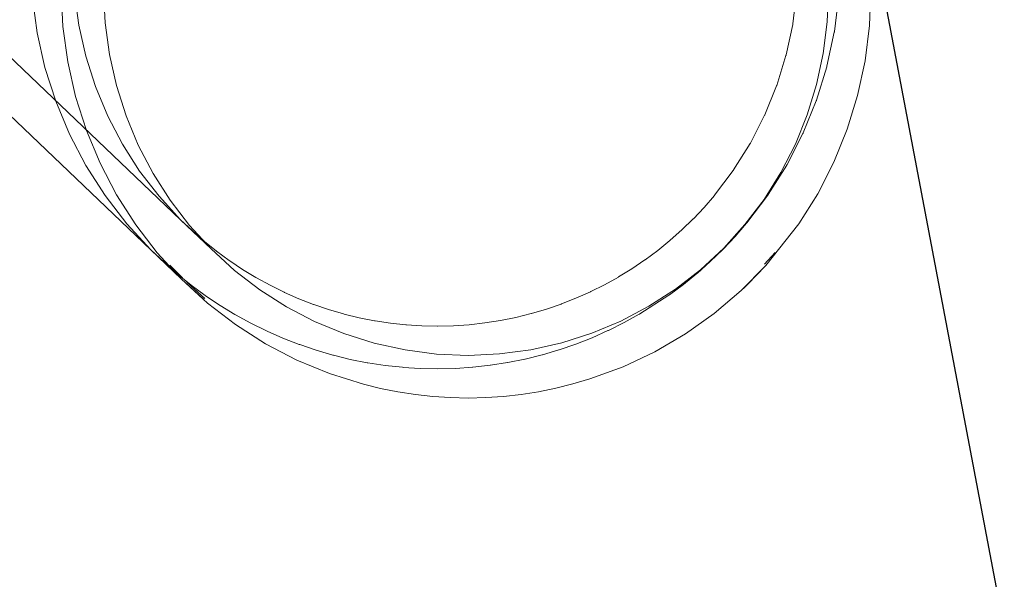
# Model space of a CAD drawing. Extents: x 3503739 to 3504470, y 5375172 to 5375561.
# Tile 70 of 121: x 3504137.178 to 3504137.382, y 5375384.769 to 5375384.885. Entities that reach past the tile are written whole.
import ezdxf

# ---------------------------------------------------------------- set-up
doc = ezdxf.new("R2010")
doc.units = 0
doc.header["$MEASUREMENT"] = 0
doc.layers.add('_4WP_KANCADT__', color=7, linetype='Continuous')
doc.layers.add('BHM_WA', color=7, linetype='Continuous')

msp = doc.modelspace()

# ---------------------------------------------------------------- linework, layer by layer
at = {"layer": '_4WP_KANCADT__', "color": 7, "linetype": 'Continuous', "lineweight": 18}
msp.add_lwpolyline([(3504135.3147, 5375384.92726), (3504137.27969, 5375385.29986), (3504137.5692, 5375383.77307), (3504135.60421, 5375383.40047), (3504135.3147, 5375384.92726)], dxfattribs=at)
at = {"layer": '_4WP_KANCADT__', "color": 1, "linetype": 'Continuous', "lineweight": 25}
msp.add_lwpolyline([(3504135.3147, 5375384.92726), (3504137.27969, 5375385.29986), (3504137.5692, 5375383.77307), (3504135.60421, 5375383.40047), (3504135.3147, 5375384.92726)], dxfattribs=at)
at = {"layer": 'BHM_WA', "color": 254, "linetype": 'Continuous', "lineweight": 13}
for p, q in [((3504137.18066, 5375384.88957), (3504137.18166, 5375384.88226)), ((3504137.18941, 5375384.89036), (3504137.1903, 5375384.88381)), ((3504137.33849, 5375384.88408), (3504137.3393, 5375384.89051)), ((3504137.34715, 5375384.8825), (3504137.34805, 5375384.88968)), ((3504137.1903, 5375384.88381), (3504137.19176, 5375384.87736)), ((3504137.33712, 5375384.87763), (3504137.33848, 5375384.88396)), ((3504137.33848, 5375384.88396), (3504137.33849, 5375384.88402)), ((3504137.33849, 5375384.88402), (3504137.33849, 5375384.88408)), ((3504137.18166, 5375384.88226), (3504137.18328, 5375384.87505)), ((3504137.3456, 5375384.87529), (3504137.34712, 5375384.88237)), ((3504137.34712, 5375384.88237), (3504137.34713, 5375384.88243)), ((3504137.34713, 5375384.88243), (3504137.34715, 5375384.8825)), ((3504137.19176, 5375384.87736), (3504137.19377, 5375384.87106)), ((3504137.33518, 5375384.87132), (3504137.33708, 5375384.87751)), ((3504137.33708, 5375384.87751), (3504137.3371, 5375384.87757)), ((3504137.3371, 5375384.87757), (3504137.33712, 5375384.87763)), ((3504137.18328, 5375384.87505), (3504137.18553, 5375384.86802)), ((3504137.34344, 5375384.86825), (3504137.34556, 5375384.87516)), ((3504137.34556, 5375384.87516), (3504137.34558, 5375384.87523)), ((3504137.34558, 5375384.87523), (3504137.3456, 5375384.87529)), ((3504137.19377, 5375384.87106), (3504137.19631, 5375384.86495)), ((3504137.33271, 5375384.86521), (3504137.33514, 5375384.87121)), ((3504137.33514, 5375384.87121), (3504137.33516, 5375384.87126)), ((3504137.33516, 5375384.87126), (3504137.33518, 5375384.87132)), ((3504137.18553, 5375384.86802), (3504137.18837, 5375384.8612)), ((3504137.34067, 5375384.86143), (3504137.34338, 5375384.86812)), ((3504137.34338, 5375384.86812), (3504137.34341, 5375384.86818)), ((3504137.34341, 5375384.86818), (3504137.34344, 5375384.86825)), ((3504137.32972, 5375384.85934), (3504137.33266, 5375384.8651)), ((3504137.33266, 5375384.8651), (3504137.33268, 5375384.86515)), ((3504137.33268, 5375384.86515), (3504137.33271, 5375384.86521)), ((3504137.18837, 5375384.8612), (3504137.19179, 5375384.85466)), ((3504137.33732, 5375384.85487), (3504137.34061, 5375384.8613)), ((3504137.34061, 5375384.8613), (3504137.34064, 5375384.86136)), ((3504137.34064, 5375384.86136), (3504137.34067, 5375384.86143)), ((3504137.32622, 5375384.85376), (3504137.32966, 5375384.85923)), ((3504137.32966, 5375384.85923), (3504137.32969, 5375384.85929)), ((3504137.32969, 5375384.85929), (3504137.32972, 5375384.85934)), ((3504137.19179, 5375384.85466), (3504137.19576, 5375384.84844)), ((3504137.33342, 5375384.84864), (3504137.33725, 5375384.85476)), ((3504137.33725, 5375384.85476), (3504137.33729, 5375384.85482)), ((3504137.33729, 5375384.85482), (3504137.33732, 5375384.85487)), ((3504137.20293, 5375384.85353), (3504137.20696, 5375384.84829)), ((3504137.32226, 5375384.84851), (3504137.32616, 5375384.85366)), ((3504137.32616, 5375384.85366), (3504137.32619, 5375384.85371)), ((3504137.32619, 5375384.85371), (3504137.32622, 5375384.85376)), ((3504137.19576, 5375384.84844), (3504137.20026, 5375384.84259)), ((3504137.32008, 5375384.84597), (3504137.32222, 5375384.84846)), ((3504137.32222, 5375384.84846), (3504137.32226, 5375384.84851)), ((3504137.32899, 5375384.84278), (3504137.33334, 5375384.84854)), ((3504137.33334, 5375384.84854), (3504137.33338, 5375384.84859)), ((3504137.33338, 5375384.84859), (3504137.33342, 5375384.84864)), ((3504137.31786, 5375384.84362), (3504137.32008, 5375384.84597)), ((3504137.20026, 5375384.84259), (3504137.20524, 5375384.83716)), ((3504137.21142, 5375384.84342), (3504137.21628, 5375384.83897)), ((3504137.31546, 5375384.84129), (3504137.31782, 5375384.84358)), ((3504137.31782, 5375384.84358), (3504137.31786, 5375384.84362)), ((3504137.32654, 5375384.83995), (3504137.3289, 5375384.84268)), ((3504137.3289, 5375384.84268), (3504137.32894, 5375384.84273)), ((3504137.32894, 5375384.84273), (3504137.32899, 5375384.84278)), ((3504137.31305, 5375384.83915), (3504137.31546, 5375384.84129)), ((3504137.21628, 5375384.83897), (3504137.21638, 5375384.83889)), ((3504137.21638, 5375384.83889), (3504137.21891, 5375384.83687)), ((3504137.31046, 5375384.83704), (3504137.313, 5375384.83911)), ((3504137.313, 5375384.83911), (3504137.31305, 5375384.83915)), ((3504137.32407, 5375384.83733), (3504137.32654, 5375384.83995)), ((3504137.20524, 5375384.83716), (3504137.21067, 5375384.83218)), ((3504137.21891, 5375384.83687), (3504137.22151, 5375384.83495)), ((3504137.30787, 5375384.83511), (3504137.31046, 5375384.83704)), ((3504137.32138, 5375384.83473), (3504137.32397, 5375384.83724)), ((3504137.32397, 5375384.83724), (3504137.32402, 5375384.83729)), ((3504137.32402, 5375384.83729), (3504137.32407, 5375384.83733)), ((3504137.33266, 5375384.83419), (3504137.33487, 5375384.83664)), ((3504137.20923, 5375384.83399), (3504137.21184, 5375384.83135)), ((3504137.22151, 5375384.83495), (3504137.22162, 5375384.83489)), ((3504137.22162, 5375384.83489), (3504137.22431, 5375384.83309)), ((3504137.3051, 5375384.83324), (3504137.30782, 5375384.83508)), ((3504137.30782, 5375384.83508), (3504137.30787, 5375384.83511)), ((3504137.31869, 5375384.83234), (3504137.32138, 5375384.83473)), ((3504137.20908, 5375384.83383), (3504137.20908, 5375384.83383)), ((3504137.21067, 5375384.83218), (3504137.21078, 5375384.8321)), ((3504137.21078, 5375384.8321), (3504137.2136, 5375384.82984)), ((3504137.22431, 5375384.83309), (3504137.22707, 5375384.83141)), ((3504137.30236, 5375384.83155), (3504137.3051, 5375384.83324)), ((3504137.31579, 5375384.82998), (3504137.31858, 5375384.83226)), ((3504137.31858, 5375384.83226), (3504137.31864, 5375384.8323)), ((3504137.31864, 5375384.8323), (3504137.31869, 5375384.83234)), ((3504137.21275, 5375384.83043), (3504137.21646, 5375384.82708)), ((3504137.2136, 5375384.82984), (3504137.21651, 5375384.8277)), ((3504137.22707, 5375384.83141), (3504137.22718, 5375384.83135)), ((3504137.22718, 5375384.83135), (3504137.23001, 5375384.8298)), ((3504137.23001, 5375384.8298), (3504137.23291, 5375384.82837)), ((3504137.29655, 5375384.82849), (3504137.29943, 5375384.82992)), ((3504137.29943, 5375384.82992), (3504137.3023, 5375384.83152)), ((3504137.3023, 5375384.83152), (3504137.30236, 5375384.83155)), ((3504137.3129, 5375384.82784), (3504137.31579, 5375384.82998)), ((3504137.23291, 5375384.82837), (3504137.23302, 5375384.82832)), ((3504137.23302, 5375384.82832), (3504137.23598, 5375384.82702)), ((3504137.2935, 5375384.82712), (3504137.2965, 5375384.82846)), ((3504137.2965, 5375384.82846), (3504137.29655, 5375384.82849)), ((3504137.31279, 5375384.82776), (3504137.31284, 5375384.8278)), ((3504137.31284, 5375384.8278), (3504137.3129, 5375384.82784)), ((3504137.21651, 5375384.8277), (3504137.21663, 5375384.82762)), ((3504137.21663, 5375384.82762), (3504137.21963, 5375384.82561)), ((3504137.23598, 5375384.82702), (3504137.23899, 5375384.82585)), ((3504137.23899, 5375384.82585), (3504137.2391, 5375384.82581)), ((3504137.2391, 5375384.82581), (3504137.24216, 5375384.82477)), ((3504137.28735, 5375384.82485), (3504137.29045, 5375384.82592)), ((3504137.29045, 5375384.82592), (3504137.29051, 5375384.82594)), ((3504137.29051, 5375384.82594), (3504137.2935, 5375384.82712)), ((3504137.21963, 5375384.82561), (3504137.22272, 5375384.82374)), ((3504137.22272, 5375384.82374), (3504137.22284, 5375384.82368)), ((3504137.22284, 5375384.82368), (3504137.226, 5375384.82194)), ((3504137.24216, 5375384.82477), (3504137.24526, 5375384.82387)), ((3504137.24526, 5375384.82387), (3504137.24537, 5375384.82384)), ((3504137.24537, 5375384.82384), (3504137.24851, 5375384.82308)), ((3504137.28102, 5375384.82313), (3504137.2842, 5375384.82392)), ((3504137.2842, 5375384.82392), (3504137.28426, 5375384.82394)), ((3504137.28426, 5375384.82394), (3504137.28735, 5375384.82485)), ((3504137.30347, 5375384.82205), (3504137.30662, 5375384.8238)), ((3504137.30662, 5375384.8238), (3504137.30668, 5375384.82383)), ((3504137.30668, 5375384.82383), (3504137.30674, 5375384.82386)), ((3504137.226, 5375384.82194), (3504137.22924, 5375384.82034)), ((3504137.24851, 5375384.82308), (3504137.25167, 5375384.82245)), ((3504137.25167, 5375384.82245), (3504137.25179, 5375384.82243)), ((3504137.25179, 5375384.82243), (3504137.25498, 5375384.82194)), ((3504137.25498, 5375384.82194), (3504137.25818, 5375384.82159)), ((3504137.25818, 5375384.82159), (3504137.25831, 5375384.82159)), ((3504137.25831, 5375384.82159), (3504137.26152, 5375384.82138)), ((3504137.26809, 5375384.8214), (3504137.2713, 5375384.82161)), ((3504137.2713, 5375384.82161), (3504137.27136, 5375384.82162)), ((3504137.27136, 5375384.82162), (3504137.27456, 5375384.82198)), ((3504137.27456, 5375384.82198), (3504137.2778, 5375384.82248)), ((3504137.2778, 5375384.82248), (3504137.27786, 5375384.8225)), ((3504137.27786, 5375384.8225), (3504137.28102, 5375384.82313)), ((3504137.30026, 5375384.82045), (3504137.30347, 5375384.82205)), ((3504137.22924, 5375384.82034), (3504137.22937, 5375384.82029)), ((3504137.22937, 5375384.82029), (3504137.23267, 5375384.81884)), ((3504137.26152, 5375384.82138), (3504137.26474, 5375384.82131)), ((3504137.26474, 5375384.82131), (3504137.2648, 5375384.82132)), ((3504137.2648, 5375384.82132), (3504137.26486, 5375384.82132)), ((3504137.26486, 5375384.82132), (3504137.26809, 5375384.8214)), ((3504137.29685, 5375384.81893), (3504137.30013, 5375384.82039)), ((3504137.30013, 5375384.82039), (3504137.3002, 5375384.82042)), ((3504137.3002, 5375384.82042), (3504137.30026, 5375384.82045)), ((3504137.23267, 5375384.81884), (3504137.23603, 5375384.81753)), ((3504137.23603, 5375384.81753), (3504137.23616, 5375384.81749)), ((3504137.29004, 5375384.81642), (3504137.29344, 5375384.81759)), ((3504137.29344, 5375384.81759), (3504137.2935, 5375384.81761)), ((3504137.2935, 5375384.81761), (3504137.29685, 5375384.81893)), ((3504137.23616, 5375384.81749), (3504137.23957, 5375384.81633)), ((3504137.23957, 5375384.81633), (3504137.24303, 5375384.81532)), ((3504137.28652, 5375384.81538), (3504137.28997, 5375384.8164)), ((3504137.28997, 5375384.8164), (3504137.29004, 5375384.81642)), ((3504137.24303, 5375384.81532), (3504137.24316, 5375384.81529)), ((3504137.24316, 5375384.81529), (3504137.24666, 5375384.81443)), ((3504137.24666, 5375384.81443), (3504137.25019, 5375384.81373)), ((3504137.25019, 5375384.81373), (3504137.25033, 5375384.81371)), ((3504137.25033, 5375384.81371), (3504137.25389, 5375384.81317)), ((3504137.27575, 5375384.81321), (3504137.27931, 5375384.81376)), ((3504137.27931, 5375384.81376), (3504137.27937, 5375384.81377)), ((3504137.27937, 5375384.81377), (3504137.2829, 5375384.81449)), ((3504137.2829, 5375384.81449), (3504137.28297, 5375384.8145)), ((3504137.28297, 5375384.8145), (3504137.28646, 5375384.81537)), ((3504137.28646, 5375384.81537), (3504137.28652, 5375384.81538)), ((3504137.25389, 5375384.81317), (3504137.25747, 5375384.81278)), ((3504137.25747, 5375384.81278), (3504137.2576, 5375384.81277)), ((3504137.2576, 5375384.81277), (3504137.26119, 5375384.81254)), ((3504137.26119, 5375384.81254), (3504137.26479, 5375384.81247)), ((3504137.26479, 5375384.81247), (3504137.26846, 5375384.81255)), ((3504137.26846, 5375384.81255), (3504137.27205, 5375384.8128)), ((3504137.27205, 5375384.8128), (3504137.27211, 5375384.8128)), ((3504137.27211, 5375384.8128), (3504137.27569, 5375384.8132)), ((3504137.27569, 5375384.8132), (3504137.27575, 5375384.81321))]:
    msp.add_line(p, q, dxfattribs=at)
for points in [[(3504137.20696, 5375384.84829, 0), (3504137.21142, 5375384.84342, 0), (3504136.87506, 5375385.16487, 0)], [(3504136.86884, 5375385.15865, 0), (3504137.20524, 5375384.83716, 0), (3504137.21159, 5375384.83109, 0), (3504137.2066, 5375384.83653, 0), (3504137.20211, 5375384.84238, 0), (3504137.19814, 5375384.8486, 0), (3504137.19472, 5375384.85514, 0), (3504137.19187, 5375384.86195, 0), (3504137.18963, 5375384.86899, 0), (3504137.188, 5375384.87619, 0), (3504137.18701, 5375384.88351, 0), (3504137.18664, 5375384.89088, 0)], [(3504137.21142, 5375384.84342, 0), (3504137.21777, 5375384.83736, 0), (3504137.22263, 5375384.8329, 0), (3504137.2252, 5375384.83084, 0), (3504137.22786, 5375384.82889, 0), (3504137.2306, 5375384.82705, 0), (3504137.23341, 5375384.82535, 0), (3504137.2363, 5375384.82376, 0), (3504137.23925, 5375384.8223, 0), (3504137.24227, 5375384.82098, 0), (3504137.24533, 5375384.81978, 0), (3504137.24845, 5375384.81872, 0), (3504137.2516, 5375384.8178, 0), (3504137.25479, 5375384.81702, 0), (3504137.25802, 5375384.81638, 0), (3504137.26126, 5375384.81588, 0), (3504137.26453, 5375384.81553, 0), (3504137.26781, 5375384.81532, 0), (3504137.27109, 5375384.81525, 0), (3504137.27437, 5375384.81533, 0), (3504137.27764, 5375384.81555, 0), (3504137.2809, 5375384.81591, 0), (3504137.28415, 5375384.81642, 0), (3504137.28736, 5375384.81707, 0), (3504137.29055, 5375384.81786, 0), (3504137.29369, 5375384.81879, 0), (3504137.29679, 5375384.81986, 0), (3504137.29985, 5375384.82106, 0), (3504137.30284, 5375384.82239, 0), (3504137.30578, 5375384.82386, 0), (3504137.30865, 5375384.82545, 0), (3504137.31145, 5375384.82717, 0), (3504137.31416, 5375384.82901, 0), (3504137.3168, 5375384.83097, 0), (3504137.31935, 5375384.83304, 0), (3504137.3218, 5375384.83523, 0), (3504137.32416, 5375384.83752, 0), (3504137.32642, 5375384.83991, 0), (3504137.32857, 5375384.8424, 0), (3504137.33254, 5375384.84764, 0), (3504137.33603, 5375384.85322, 0), (3504137.33903, 5375384.85909, 0), (3504137.34151, 5375384.8652, 0), (3504137.34345, 5375384.8715, 0), (3504137.34483, 5375384.87796, 0), (3504137.34565, 5375384.88451, 0), (3504137.3459, 5375384.89111, 0)], [(3504137.21159, 5375384.83109, 0), (3504137.21702, 5375384.82612, 0), (3504137.21989, 5375384.82381, 0), (3504137.22286, 5375384.82163, 0), (3504137.22592, 5375384.81959, 0), (3504137.22906, 5375384.81768, 0), (3504137.23229, 5375384.81591, 0), (3504137.23558, 5375384.81428, 0), (3504137.23895, 5375384.8128, 0), (3504137.24237, 5375384.81146, 0), (3504137.24585, 5375384.81028, 0), (3504137.24938, 5375384.80925, 0), (3504137.25294, 5375384.80838, 0), (3504137.25654, 5375384.80767, 0), (3504137.26017, 5375384.80711, 0), (3504137.26381, 5375384.80672, 0), (3504137.26747, 5375384.80648, 0), (3504137.27114, 5375384.8064, 0), (3504137.2748, 5375384.80649, 0), (3504137.27846, 5375384.80674, 0), (3504137.2821, 5375384.80714, 0), (3504137.28572, 5375384.80771, 0), (3504137.28931, 5375384.80844, 0), (3504137.29287, 5375384.80932, 0), (3504137.29638, 5375384.81036, 0), (3504137.29985, 5375384.81155, 0), (3504137.30326, 5375384.81289, 0), (3504137.3066, 5375384.81438, 0), (3504137.30988, 5375384.81602, 0), (3504137.31309, 5375384.8178, 0), (3504137.31621, 5375384.81972, 0), (3504137.31924, 5375384.82177, 0), (3504137.32219, 5375384.82396, 0), (3504137.32504, 5375384.82628, 0), (3504137.32778, 5375384.82871, 0), (3504137.33041, 5375384.83127, 0), (3504137.33293, 5375384.83394, 0), (3504137.33533, 5375384.83672, 0), (3504137.33976, 5375384.84258, 0), (3504137.34367, 5375384.84881, 0), (3504137.34701, 5375384.85536, 0), (3504137.34978, 5375384.86219, 0), (3504137.35195, 5375384.86923, 0), (3504137.35349, 5375384.87643, 0), (3504137.35441, 5375384.88375, 0), (3504137.35469, 5375384.89113, 0)], [(3504137.19543, 5375384.89089, 0), (3504137.19576, 5375384.88429, 0), (3504137.19665, 5375384.87774, 0), (3504137.1981, 5375384.87129, 0), (3504137.20011, 5375384.86499, 0), (3504137.20266, 5375384.85889, 0), (3504137.20572, 5375384.85303, 0), (3504137.20928, 5375384.84746, 0), (3504137.2133, 5375384.84223, 0), (3504137.21777, 5375384.83736, 0)], [(3504137.19631, 5375384.86495, 0), (3504137.19938, 5375384.8591, 0), (3504137.20293, 5375384.85353, 0)], [(3504137.32825, 5375384.82917, 0), (3504137.33041, 5375384.83127, 0), (3504137.33189, 5375384.83283, 0), (3504137.33293, 5375384.83394, 0), (3504137.33508, 5375384.83643, 0)], [(3504137.33467, 5375384.83643, 0), (3504137.33502, 5375384.83643, 0), (3504137.33502, 5375384.83643, 0), (3504137.33502, 5375384.83643, 0), (3504137.33503, 5375384.83643, 0), (3504137.33503, 5375384.83643, 0), (3504137.33503, 5375384.83643, 0), (3504137.33503, 5375384.83643, 0), (3504137.33503, 5375384.83643, 0), (3504137.33503, 5375384.83643, 0), (3504137.33503, 5375384.83643, 0), (3504137.33503, 5375384.83643, 0), (3504137.33504, 5375384.83643, 0), (3504137.33504, 5375384.83643, 0), (3504137.33504, 5375384.83643, 0), (3504137.33504, 5375384.83643, 0), (3504137.33504, 5375384.83643, 0), (3504137.33504, 5375384.83643, 0), (3504137.33504, 5375384.83643, 0), (3504137.33504, 5375384.83643, 0), (3504137.33504, 5375384.83643, 0), (3504137.33504, 5375384.83643, 0), (3504137.33506, 5375384.83643, 0), (3504137.33506, 5375384.83643, 0), (3504137.33508, 5375384.83643, 0)], [(3504137.21159, 5375384.83109, 0), (3504137.21243, 5375384.83033, 0), (3504137.21623, 5375384.82684, 0)], [(3504137.30674, 5375384.82386, 0), (3504137.30981, 5375384.82575, 0), (3504137.31279, 5375384.82776, 0)], [(3504137.32775, 5375384.82919, 0), (3504137.32817, 5375384.82918, 0), (3504137.32817, 5375384.82918, 0), (3504137.32817, 5375384.82918, 0), (3504137.32818, 5375384.82918, 0), (3504137.32818, 5375384.82918, 0), (3504137.32818, 5375384.82918, 0), (3504137.32818, 5375384.82918, 0), (3504137.32818, 5375384.82918, 0), (3504137.32818, 5375384.82918, 0), (3504137.32819, 5375384.82918, 0), (3504137.32825, 5375384.82917, 0)]]:
    msp.add_polyline3d(points, dxfattribs=at)

doc.saveas('drawing.dxf')
